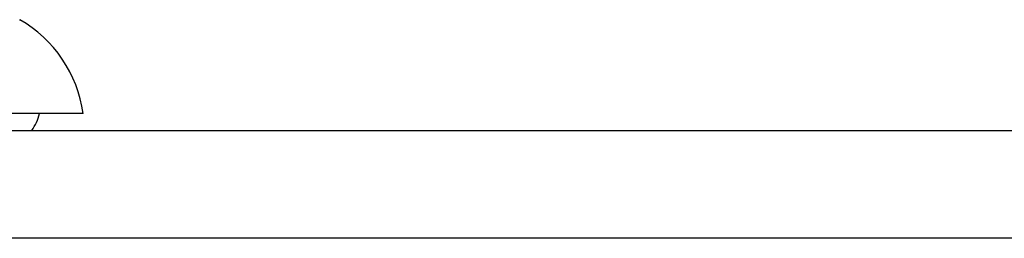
# Model space of a CAD drawing. Header units: inches. Extents: x 11 to 342, y 26 to 169.
# Tile 109 of 218: x 15.322 to 16.226, y 169.082 to 169.282. Entities that reach past the tile are written whole.
import ezdxf

# ---------------------------------------------------------------- set-up
doc = ezdxf.new("R2010")
doc.units = ezdxf.units.IN
doc.header["$MEASUREMENT"] = 0
doc.layers.add('Visible Edges(ANSI)', color=7, linetype='Continuous', lineweight=25)
doc.layers.add('Visible Tangent Edges(ANSI)', color=7, linetype='Continuous', lineweight=25)

msp = doc.modelspace()

# ---------------------------------------------------------------- linework, layer by layer
at = {"layer": 'Visible Edges(ANSI)'}
for p, q in [((15.38065, 169.1963), (15.30789, 169.1963)), ((10.61941, 169.18055), (82.22441, 169.18055))]:
    msp.add_line(p, q, dxfattribs=at)
for centre, radius, start, end in [((15.26367, 169.17998), 0.11811, 7.9413, 60.18311), ((15.30191, 169.20418), 0.03937, 323.1301, 348.46304)]:
    msp.add_arc(centre, radius, start, end, dxfattribs=at)
at = {"layer": 'Visible Tangent Edges(ANSI)'}
msp.add_line((82.22441, 169.08155), (10.61941, 169.08155), dxfattribs=at)
at = {"layer": 'Visible Tangent Edges(ANSI)', "flags": 128}
msp.add_lwpolyline([(15.32228, 169.28246), (15.3224, 169.28246)], dxfattribs=at)

doc.saveas('drawing.dxf')
